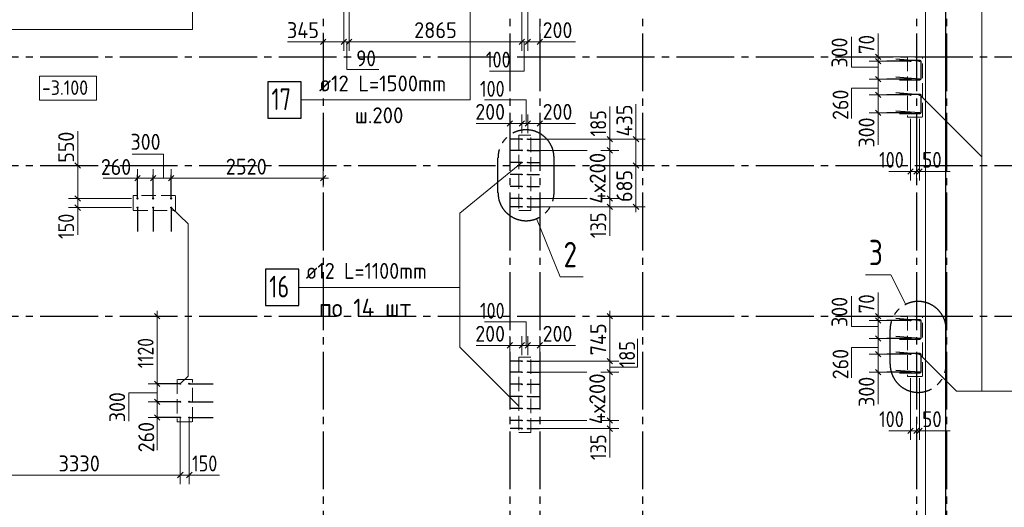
# Model space of a CAD drawing. Header units: millimetres. Extents: x 0 to 50400, y 0 to 35640.
# Tile 9 of 13: x 25179 to 41523, y 13693 to 21778. Entities that reach past the tile are written whole.
import ezdxf

# ---------------------------------------------------------------- set-up
doc = ezdxf.new("R2010")
doc.units = ezdxf.units.MM
doc.linetypes.add('______2', pattern=[324, 240, -84])
doc.linetypes.add('______5', pattern=[1320, 960, -120, 120, -120])
for name, color, linetype, lineweight in [('Standard', 7, 'Continuous', 25), ('Выпуски арматуры Г-обр.', 52, 'Continuous', 25), ('Выпуски арматуры П-обр. равн.', 52, 'Continuous', 25), ('ЖБ Пилон', 7, 'Continuous', 35), ('ЖБ Плита Фундамента верхний уровень', 7, 'Continuous', 35), ('ЖБ Стена верхний уровень', 7, 'Continuous', 35), ('Общий01', 7, 'Continuous', 13), ('Позиционная метка номер позиции', 7, 'Continuous', 13), ('Размерная линия_ общее', 7, 'Continuous', 13)]:
    doc.layers.add(name, color=color, linetype=linetype, lineweight=lineweight)
doc.layers.add('Оси', color=7, linetype='______5', lineweight=13, true_color=0x656565)
doc.styles.add('ISOCPEUR', font='txt')

msp = doc.modelspace()

# ---------------------------------------------------------------- linework, layer by layer
at = {"layer": 'Standard', "color": 7, "linetype": '______5', "lineweight": -3, "transparency": 33554687}
for p, q in [((33118, 18910), (33118, 19487)), ((34049, 18910), (34049, 19487)), ((39627, 16064), (39627, 16641)), ((40558, 16064), (40558, 16641))]:
    msp.add_line(p, q, dxfattribs=at)
at = {"layer": 'Standard', "color": 254, "linetype": 'Continuous', "lineweight": -3, "true_color": 0xc4c4ff, "transparency": 33554687}
msp.add_lwpolyline([(7826, 10212), (40555, 10212), (40555, 33117), (7826, 33117), (7826, 10212)], dxfattribs=at)
at = {"layer": 'Standard', "color": 7, "linetype": 'Continuous', "lineweight": 13, "transparency": 33554687}
for points in [[(34532, 17517), (34148, 17517), (33758, 18479)], [(39886, 17057), (39642, 17550), (39218, 17550)]]:
    msp.add_lwpolyline(points, dxfattribs=at)
at = {"layer": 'Standard', "color": 7, "linetype": '______5', "lineweight": -3, "transparency": 33554687}
for centre, start, end in [((33584, 19487), 0, 180), ((33584, 18910), 180, 0), ((40093, 16641), 0, 180), ((40093, 16064), 180, 0)]:
    msp.add_arc(centre, 465, start, end, dxfattribs=at)
at = {"layer": 'Выпуски арматуры Г-обр.', "color": 253, "linetype": 'Continuous', "lineweight": 25, "true_color": 0xa0a0a0, "transparency": 33554687}
for p, q in [((39965, 21092), (39571, 21092)), ((40115, 21092), (39722, 21123)), ((39965, 20792), (39571, 20792)), ((40115, 20792), (39722, 20823)), ((39965, 20532), (39571, 20532)), ((40115, 20532), (39722, 20563)), ((39965, 20232), (39571, 20232)), ((40115, 20232), (39722, 20263)), ((33515, 19797), (33320, 19797)), ((33615, 19797), (33810, 19797)), ((33515, 19612), (33320, 19612)), ((33615, 19612), (33810, 19612)), ((33515, 19412), (33320, 19412)), ((33615, 19412), (33810, 19412)), ((27135, 18812), (27135, 19206)), ((27395, 18812), (27395, 19206)), ((27695, 18812), (27695, 19206)), ((33515, 19212), (33320, 19212)), ((33615, 19212), (33810, 19212)), ((33515, 19012), (33320, 19012)), ((33615, 19012), (33810, 19012)), ((33515, 18812), (33320, 18812)), ((33615, 18812), (33810, 18812)), ((27135, 18662), (27135, 18268)), ((27395, 18662), (27395, 18268)), ((27695, 18662), (27695, 18268)), ((33515, 18677), (33320, 18677)), ((33615, 18677), (33810, 18677)), ((39965, 16792), (39571, 16792)), ((40115, 16792), (39722, 16823)), ((40115, 16492), (39722, 16523)), ((39965, 16492), (39571, 16492)), ((39965, 16232), (39571, 16232)), ((40115, 16232), (39722, 16263)), ((33515, 16117), (33320, 16117)), ((33615, 16117), (33810, 16117)), ((33515, 15932), (33320, 15932)), ((33615, 15932), (33810, 15932)), ((39965, 15932), (39571, 15932)), ((40115, 15932), (39722, 15963)), ((27845, 15742), (27451, 15742)), ((27995, 15742), (28389, 15742)), ((33515, 15732), (33320, 15732)), ((33615, 15732), (33810, 15732)), ((33515, 15532), (33320, 15532)), ((33615, 15532), (33810, 15532)), ((27845, 15442), (27451, 15442)), ((27995, 15442), (28389, 15442)), ((33515, 15332), (33320, 15332)), ((33615, 15332), (33810, 15332)), ((27845, 15182), (27451, 15182)), ((27995, 15182), (28389, 15182)), ((33515, 15132), (33320, 15132)), ((33615, 15132), (33810, 15132)), ((33515, 14997), (33320, 14997)), ((33615, 14997), (33810, 14997))]:
    msp.add_line(p, q, dxfattribs=at)
at = {"layer": 'Выпуски арматуры Г-обр.', "color": 7, "linetype": 'Continuous', "lineweight": 25, "transparency": 33554687}
for points in [[(29299, 20148), (29851, 20148), (29851, 20748), (29299, 20748), (29299, 20148)], [(29261, 17040), (29813, 17040), (29813, 17640), (29261, 17640), (29261, 17040)]]:
    msp.add_lwpolyline(points, dxfattribs=at)
for centre, radius in [((39965, 21092), 8), ((40115, 21092), 8), ((39965, 20792), 8), ((40115, 20792), 8), ((39965, 20532), 8), ((40115, 20532), 8), ((39965, 20232), 8), ((40115, 20232), 8), ((33515, 19797), 6), ((33615, 19797), 6), ((33515, 19612), 6), ((33615, 19612), 6), ((33515, 19412), 6), ((33615, 19412), 6), ((33515, 19212), 6), ((33615, 19212), 6), ((33515, 19012), 6), ((33615, 19012), 6), ((27135, 18812), 8), ((27395, 18812), 8), ((27695, 18812), 8), ((33515, 18812), 6), ((33615, 18812), 6), ((27135, 18662), 8), ((27395, 18662), 8), ((27695, 18662), 8), ((33515, 18677), 6), ((33615, 18677), 6), ((39965, 16792), 8), ((40115, 16792), 8), ((39965, 16492), 8), ((40115, 16492), 8), ((39965, 16232), 8), ((40115, 16232), 8), ((33515, 16117), 6), ((33615, 16117), 6), ((33515, 15932), 6), ((33615, 15932), 6), ((39965, 15932), 8), ((40115, 15932), 8), ((27845, 15742), 8), ((27995, 15742), 8), ((33515, 15732), 6), ((33615, 15732), 6), ((33515, 15532), 6), ((33615, 15532), 6), ((27845, 15442), 8), ((27995, 15442), 8), ((33515, 15332), 6), ((33615, 15332), 6), ((27845, 15182), 8), ((27995, 15182), 8), ((33515, 15132), 6), ((33615, 15132), 6), ((33515, 14997), 6), ((33615, 14997), 6)]:
    msp.add_circle(centre, radius, dxfattribs=at)
at = {"layer": 'Выпуски арматуры П-обр. равн.', "color": 253, "linetype": 'Continuous', "lineweight": 25, "true_color": 0xa0a0a0, "transparency": 33554687}
for points in [[(39786, 21106), (40117, 21106), (40121, 21106), (40124, 21105), (40128, 21103), (40130, 21101), (40133, 21098), (40134, 21095), (40136, 21091), (40136, 21088), (40136, 20797), (40136, 20794), (40134, 20790), (40133, 20787), (40130, 20784), (40128, 20782), (40124, 20780), (40121, 20779), (40117, 20778), (39786, 20778)], [(39786, 20546), (40117, 20546), (40121, 20546), (40124, 20545), (40128, 20543), (40130, 20541), (40133, 20538), (40134, 20535), (40136, 20531), (40136, 20528), (40136, 20237), (40136, 20234), (40134, 20230), (40133, 20227), (40130, 20224), (40128, 20222), (40124, 20220), (40121, 20219), (40117, 20218), (39786, 20218)], [(39786, 16806), (40117, 16806), (40121, 16806), (40124, 16805), (40128, 16803), (40130, 16801), (40133, 16798), (40134, 16795), (40136, 16791), (40136, 16788), (40136, 16497), (40136, 16494), (40134, 16490), (40133, 16487), (40130, 16484), (40128, 16482), (40124, 16480), (40121, 16479), (40117, 16478), (39786, 16478)], [(39786, 16246), (40117, 16246), (40121, 16246), (40124, 16245), (40128, 16243), (40130, 16241), (40133, 16238), (40134, 16235), (40136, 16231), (40136, 16228), (40136, 15937), (40136, 15934), (40134, 15930), (40133, 15927), (40130, 15924), (40128, 15922), (40124, 15920), (40121, 15919), (40117, 15918), (39786, 15918)]]:
    msp.add_lwpolyline(points, dxfattribs=at)
at = {"layer": 'ЖБ Пилон', "color": 250, "linetype": '______2', "lineweight": 13, "true_color": 0x3b3b3b, "transparency": 33554687}
for p, q in [((40165, 21162), (39915, 21162)), ((39915, 21162), (39915, 20162)), ((40165, 20162), (40165, 21162)), ((39915, 20162), (40165, 20162)), ((27765, 18862), (27065, 18862)), ((27065, 18862), (27065, 18612)), ((27765, 18612), (27765, 18862)), ((27065, 18612), (27765, 18612)), ((40165, 16862), (39915, 16862)), ((39915, 16862), (39915, 15862)), ((40165, 15862), (40165, 16862)), ((39915, 15862), (40165, 15862)), ((28045, 15812), (27795, 15812)), ((27795, 15812), (27795, 15112)), ((28045, 15112), (28045, 15812)), ((27795, 15112), (28045, 15112))]:
    msp.add_line(p, q, dxfattribs=at)
at = {"layer": 'ЖБ Плита Фундамента верхний уровень', "color": 8, "linetype": 'Continuous', "lineweight": 18, "transparency": 33554687}
msp.add_line((40215, 10012), (40215, 32912), dxfattribs=at)
at = {"layer": 'ЖБ Стена верхний уровень', "color": 250, "linetype": '______2', "lineweight": 13, "true_color": 0x3b3b3b, "transparency": 33554687}
for p, q in [((33665, 19862), (33465, 19862)), ((33465, 19862), (33465, 18612)), ((33665, 18612), (33665, 19862)), ((33465, 18612), (33665, 18612)), ((33665, 16182), (33465, 16182)), ((33465, 16182), (33465, 14932)), ((33665, 14932), (33665, 16182)), ((33465, 14932), (33665, 14932))]:
    msp.add_line(p, q, dxfattribs=at)
at = {"layer": 'Общий01', "color": 7, "linetype": 'Continuous', "lineweight": 18, "transparency": 33554687}
msp.add_lwpolyline([(25508, 20443), (26452, 20443), (26452, 20843), (25508, 20843), (25508, 20443)], dxfattribs=at)
at = {"layer": 'Оси', "color": 8, "linetype": '______5', "lineweight": -3, "transparency": 33554687}
for p, q in [((30215, 33432), (30215, 8317)), ((33315, 33432), (33315, 8317)), ((33815, 33432), (33815, 8317)), ((35515, 33432), (35515, 8317)), ((40065, 33432), (40065, 8317)), ((40565, 33432), (40565, 8317)), ((8359, 21162), (42964, 21162)), ((8359, 19362), (42964, 19362)), ((8359, 16862), (42964, 16862))]:
    msp.add_line(p, q, dxfattribs=at)
at = {"layer": 'Позиционная метка номер позиции', "color": 7, "linetype": 'Continuous', "lineweight": 13, "transparency": 33554687}
for p, q in [((26157, 21618), (19289, 21618)), ((30215, 21413), (29625, 21413)), ((30610, 21413), (30610, 20953)), ((33555, 21413), (33555, 20924)), ((33815, 21413), (34405, 21413)), ((38989, 20992), (38989, 21492)), ((39429, 21162), (39429, 21552)), ((30610, 20953), (31140, 20953)), ((33555, 20924), (32976, 20924)), ((39429, 20992), (38989, 20992)), ((39429, 20642), (38989, 20642)), ((38989, 20142), (38989, 20642)), ((33585, 20448), (32895, 20448)), ((33585, 20058), (33585, 20448)), ((34975, 19797), (34975, 20337)), ((35409, 19797), (35409, 20377)), ((39429, 20232), (39429, 19702)), ((33315, 20058), (32755, 20058)), ((33815, 20058), (34405, 20058)), ((26142, 19362), (26142, 19932)), ((27135, 19149), (26565, 19149)), ((27695, 19149), (28315, 19149)), ((39965, 19262), (39605, 19262)), ((40115, 19262), (40625, 19262)), ((26142, 18662), (26142, 18212)), ((34975, 18677), (34975, 18197)), ((38989, 16692), (38989, 17192)), ((39429, 16862), (39429, 17252)), ((33585, 16768), (32895, 16768)), ((33585, 16378), (33585, 16768)), ((39429, 16692), (38989, 16692)), ((33315, 16378), (32755, 16378)), ((33815, 16378), (34405, 16378)), ((35435, 16017), (35435, 16487)), ((27461, 15742), (27461, 16312)), ((39429, 16342), (38989, 16342)), ((38989, 15842), (38989, 16342)), ((34975, 16017), (35435, 16017)), ((39429, 15932), (39429, 15402)), ((27461, 15182), (27461, 14642)), ((34975, 14997), (34975, 14517)), ((39965, 14962), (39605, 14962)), ((40115, 14962), (40625, 14962)), ((28495, 14228), (28047, 14228))]:
    msp.add_line(p, q, dxfattribs=at)
for points in [[(40123, 24782), (41150, 23755), (41150, 19505)], [(27715, 23632), (28047, 23300), (28047, 21618), (26157, 21618)], [(32753, 22287), (32654, 22188), (32654, 20448), (29844, 20448)], [(40123, 20532), (41150, 19505), (41150, 15619)], [(27567, 19149), (27567, 19549), (27046, 19549)], [(29813, 17340), (32483, 17340), (32483, 18570), (33515, 19412)], [(27973, 17340), (27973, 18393), (27695, 18662)], [(27845, 15742), (27973, 15870), (27973, 17340)], [(32483, 17340), (32483, 16350), (33465, 15368)], [(46150, 15619), (40729, 15619), (40115, 16232)], [(27461, 15593), (26991, 15593), (26991, 15123)]]:
    msp.add_lwpolyline(points, dxfattribs=at)
at = {"layer": 'Размерная линия_ общее', "color": 7, "linetype": 'Continuous', "lineweight": 13, "transparency": 33554687}
for p, q in [((30215, 21413), (30125, 21413)), ((30215, 21413), (30215, 21563)), ((30215, 21413), (30215, 21263)), ((30215, 21413), (30560, 21413)), ((30560, 21413), (30560, 21563)), ((30560, 21413), (30560, 21263)), ((30560, 21413), (30650, 21413)), ((30650, 21413), (30650, 21563)), ((30650, 21413), (30650, 21263)), ((30650, 21413), (33515, 21413)), ((33515, 21413), (33515, 21563)), ((33515, 21413), (33515, 21263)), ((33515, 21413), (33615, 21413)), ((33615, 21413), (33615, 21563)), ((33615, 21413), (33615, 21263)), ((33615, 21413), (33815, 21413)), ((33815, 21413), (33815, 21563)), ((33815, 21413), (33815, 21263)), ((33815, 21413), (33905, 21413)), ((39429, 21162), (39429, 21252)), ((39429, 21162), (39279, 21162)), ((39429, 21092), (39279, 21092)), ((39429, 21162), (39579, 21162)), ((39429, 21162), (39815, 21162)), ((39429, 21092), (39429, 21162)), ((39429, 21092), (39579, 21092)), ((39429, 21092), (39865, 21092)), ((39429, 20792), (39429, 21092)), ((39429, 20792), (39279, 20792)), ((39429, 20792), (39579, 20792)), ((39429, 20792), (39865, 20792)), ((39429, 20532), (39429, 20792)), ((39429, 20532), (39279, 20532)), ((39429, 20532), (39579, 20532)), ((39429, 20532), (39865, 20532)), ((39429, 20232), (39429, 20532)), ((33315, 20058), (33315, 20208)), ((33515, 20058), (33515, 20208)), ((33615, 20058), (33615, 20208)), ((33815, 20058), (33815, 20208)), ((39429, 20232), (39279, 20232)), ((39429, 20232), (39579, 20232)), ((39429, 20232), (39429, 20142)), ((33315, 20058), (33225, 20058)), ((33315, 20058), (33315, 19908)), ((33315, 20058), (33315, 20058)), ((33315, 20058), (33515, 20058)), ((33515, 20058), (33515, 19908)), ((33515, 20058), (33515, 19897)), ((33515, 20058), (33615, 20058)), ((33615, 20058), (33615, 19908)), ((33615, 20058), (33615, 19897)), ((33615, 20058), (33815, 20058)), ((33815, 20058), (33815, 19908)), ((33815, 20058), (33815, 20035)), ((33815, 20058), (33905, 20058)), ((34975, 19797), (34825, 19797)), ((34975, 19797), (34975, 19887)), ((34975, 19797), (35125, 19797)), ((34975, 19612), (34975, 19797)), ((35409, 19797), (35259, 19797)), ((35409, 19797), (35409, 19887)), ((35409, 19797), (35559, 19797)), ((35409, 19362), (35409, 19797)), ((26142, 19362), (26142, 19452)), ((34600, 19612), (33715, 19612)), ((34975, 19612), (34825, 19612)), ((34975, 19612), (35125, 19612)), ((34975, 18812), (34975, 19612)), ((26142, 19362), (25992, 19362)), ((26142, 19362), (26292, 19362)), ((26142, 19362), (26142, 19362)), ((26142, 18812), (26142, 19362)), ((27135, 19149), (27135, 19299)), ((27395, 19149), (27395, 19299)), ((27695, 19149), (27695, 19299)), ((30215, 19149), (30215, 19299)), ((35409, 19362), (35259, 19362)), ((35409, 19362), (35559, 19362)), ((35409, 18677), (35409, 19362)), ((39965, 19262), (39965, 19412)), ((40065, 19262), (40065, 19412)), ((40115, 19262), (40115, 19412)), ((27135, 19149), (27045, 19149)), ((27135, 19149), (27135, 18999)), ((27135, 19149), (27135, 18912)), ((27135, 19149), (27395, 19149)), ((27395, 19149), (27395, 18999)), ((27395, 19149), (27395, 18912)), ((27395, 19149), (27695, 19149)), ((27695, 19149), (27695, 18999)), ((27695, 19149), (27695, 18912)), ((27695, 19149), (30215, 19149)), ((30215, 19149), (30215, 18999)), ((30215, 19149), (30215, 19149)), ((30215, 19149), (30305, 19149)), ((39965, 19262), (39875, 19262)), ((39965, 19262), (39965, 19112)), ((39965, 19262), (40065, 19262)), ((40065, 19262), (40065, 19112)), ((40065, 19262), (40065, 19262)), ((40065, 19262), (40115, 19262)), ((40115, 19262), (40115, 19112)), ((40115, 19262), (40205, 19262)), ((26142, 18812), (25992, 18812)), ((26142, 18812), (26292, 18812)), ((26142, 18812), (27035, 18812)), ((26142, 18662), (26142, 18812)), ((34600, 18812), (33715, 18812)), ((34975, 18812), (34825, 18812)), ((34975, 18812), (35125, 18812)), ((34975, 18677), (34975, 18812)), ((26142, 18662), (25992, 18662)), ((26142, 18662), (26292, 18662)), ((26142, 18662), (26142, 18572)), ((34975, 18677), (34825, 18677)), ((34975, 18677), (35125, 18677)), ((34975, 18677), (34975, 18587)), ((35409, 18677), (35075, 18677)), ((35409, 18677), (35259, 18677)), ((35409, 18677), (35559, 18677)), ((35409, 18677), (35409, 18587)), ((27461, 16862), (27311, 16862)), ((27461, 16862), (27461, 16952)), ((27461, 16862), (27611, 16862)), ((27461, 16862), (27461, 16862)), ((27461, 15742), (27461, 16862)), ((34975, 16862), (34825, 16862)), ((34975, 16862), (34975, 16952)), ((34975, 16862), (35125, 16862)), ((34975, 16862), (34975, 16862)), ((34975, 16117), (34975, 16862)), ((39429, 16862), (39279, 16862)), ((39429, 16862), (39429, 16952)), ((39429, 16862), (39579, 16862)), ((39429, 16862), (39815, 16862)), ((39429, 16792), (39429, 16862)), ((39429, 16792), (39279, 16792)), ((39429, 16792), (39579, 16792)), ((39429, 16792), (39865, 16792)), ((39429, 16492), (39429, 16792)), ((33315, 16378), (33315, 16528)), ((33515, 16378), (33515, 16528)), ((33615, 16378), (33615, 16528)), ((33815, 16378), (33815, 16528)), ((33315, 16378), (33225, 16378)), ((33315, 16378), (33315, 16228)), ((33315, 16378), (33315, 16378)), ((33315, 16378), (33515, 16378)), ((33515, 16378), (33515, 16228)), ((33515, 16378), (33515, 16217)), ((33515, 16378), (33615, 16378)), ((33615, 16378), (33615, 16228)), ((33615, 16378), (33615, 16217)), ((33615, 16378), (33815, 16378)), ((33815, 16378), (33815, 16228)), ((33815, 16378), (33815, 16355)), ((33815, 16378), (33905, 16378)), ((39429, 16492), (39279, 16492)), ((39429, 16492), (39579, 16492)), ((39429, 16492), (39865, 16492)), ((39429, 16232), (39429, 16492)), ((39429, 16232), (39279, 16232)), ((39429, 16232), (39579, 16232)), ((39429, 16232), (39865, 16232)), ((39429, 15932), (39429, 16232)), ((34975, 16117), (34825, 16117)), ((34975, 16117), (35125, 16117)), ((34975, 15932), (34975, 16117)), ((34596, 15932), (33715, 15932)), ((34975, 15932), (34825, 15932)), ((34975, 15932), (35125, 15932)), ((34975, 15132), (34975, 15932)), ((39429, 15932), (39279, 15932)), ((39429, 15932), (39579, 15932)), ((39429, 15932), (39429, 15842)), ((27461, 15742), (27311, 15742)), ((27461, 15742), (27611, 15742)), ((27461, 15742), (27745, 15742)), ((27461, 15442), (27461, 15742)), ((27461, 15442), (27311, 15442)), ((27461, 15442), (27611, 15442)), ((27461, 15442), (27745, 15442)), ((27461, 15182), (27461, 15442)), ((27461, 15182), (27311, 15182)), ((27461, 15182), (27611, 15182)), ((27461, 15182), (27745, 15182)), ((27461, 15182), (27461, 15092)), ((34596, 15132), (33715, 15132)), ((34975, 15132), (34825, 15132)), ((34975, 15132), (35125, 15132)), ((34975, 14997), (34975, 15132)), ((39965, 14962), (39965, 15112)), ((40065, 14962), (40065, 15112)), ((40115, 14962), (40115, 15112)), ((34975, 14997), (34825, 14997)), ((34975, 14997), (35125, 14997)), ((34975, 14997), (34975, 14907)), ((39965, 14962), (39875, 14962)), ((39965, 14962), (39965, 14812)), ((39965, 14962), (40065, 14962)), ((40065, 14962), (40065, 14812)), ((40065, 14962), (40065, 14962)), ((40065, 14962), (40115, 14962)), ((40115, 14962), (40115, 14812)), ((40115, 14962), (40205, 14962)), ((24515, 14228), (27845, 14228)), ((27845, 14228), (27845, 14378)), ((27845, 14228), (27845, 14078)), ((27845, 14228), (27995, 14228)), ((27995, 14228), (27995, 14378)), ((27995, 14228), (27995, 14078)), ((27995, 14228), (28085, 14228))]:
    msp.add_line(p, q, dxfattribs=at)
at = {"layer": 'Размерная линия_ общее', "color": 7, "linetype": 'Continuous', "lineweight": 25, "transparency": 33554687}
for p, q in [((30170, 21368), (30260, 21458)), ((30515, 21368), (30605, 21458)), ((30605, 21368), (30695, 21458)), ((33470, 21368), (33560, 21458)), ((33570, 21368), (33660, 21458)), ((33770, 21368), (33860, 21458)), ((39474, 21117), (39384, 21207)), ((39474, 21047), (39384, 21137)), ((39474, 20747), (39384, 20837)), ((39474, 20487), (39384, 20577)), ((39474, 20187), (39384, 20277)), ((33270, 20013), (33360, 20103)), ((33470, 20013), (33560, 20103)), ((33570, 20013), (33660, 20103)), ((33770, 20013), (33860, 20103)), ((35020, 19752), (34930, 19842)), ((35454, 19752), (35364, 19842)), ((35020, 19567), (34930, 19657)), ((26187, 19317), (26097, 19407)), ((35454, 19317), (35364, 19407)), ((39920, 19217), (40010, 19307)), ((40020, 19217), (40110, 19307)), ((40070, 19217), (40160, 19307)), ((27090, 19104), (27180, 19194)), ((27350, 19104), (27440, 19194)), ((27650, 19104), (27740, 19194)), ((30170, 19104), (30260, 19194)), ((26187, 18767), (26097, 18857)), ((35020, 18767), (34930, 18857)), ((26187, 18617), (26097, 18707)), ((35020, 18632), (34930, 18722)), ((35454, 18632), (35364, 18722)), ((27506, 16817), (27416, 16907)), ((35020, 16817), (34930, 16907)), ((39474, 16817), (39384, 16907)), ((39474, 16747), (39384, 16837)), ((39474, 16447), (39384, 16537)), ((33270, 16333), (33360, 16423)), ((33470, 16333), (33560, 16423)), ((33570, 16333), (33660, 16423)), ((33770, 16333), (33860, 16423)), ((39474, 16187), (39384, 16277)), ((35020, 16072), (34930, 16162)), ((35020, 15887), (34930, 15977)), ((39474, 15887), (39384, 15977)), ((27506, 15697), (27416, 15787)), ((27506, 15397), (27416, 15487)), ((27506, 15137), (27416, 15227)), ((35020, 15087), (34930, 15177)), ((35020, 14952), (34930, 15042)), ((39920, 14917), (40010, 15007)), ((40020, 14917), (40110, 15007)), ((40070, 14917), (40160, 15007)), ((27800, 14183), (27890, 14273)), ((27950, 14183), (28040, 14273))]:
    msp.add_line(p, q, dxfattribs=at)
at = {"layer": 'Размерная линия_ общее', "color": 7, "linetype": 'Continuous', "lineweight": 13, "transparency": 33554687}
for points in [[(33515, 21413), (33515, 21434), (33515, 21434), (33515, 22112)], [(33615, 21413), (33615, 21434), (33615, 21434), (33615, 22112)], [(30560, 21413), (30560, 21434), (30560, 21434), (30560, 21434), (30560, 21434), (30560, 22012)], [(30650, 21413), (30650, 21434), (30650, 21434), (30650, 21434), (30650, 21434), (30650, 22012)], [(33815, 21413), (33815, 21434), (33815, 21434), (33815, 21752)], [(30215, 21413), (30215, 21434), (30215, 21434), (30215, 21434), (30215, 21434), (30215, 21454)], [(39429, 20232), (39829, 20232), (39829, 20232), (39865, 20232)], [(39965, 19262), (39965, 19282), (39965, 19282), (39965, 20115), (39965, 20115), (39965, 20132)], [(40115, 19262), (40115, 19282), (40115, 19282), (40115, 20132)], [(34975, 19797), (34955, 19797), (34955, 19797), (33715, 19797)], [(35409, 19797), (35389, 19797), (35389, 19797), (35075, 19797)], [(34975, 19612), (34955, 19612), (34955, 19612), (34943, 19612)], [(35409, 19362), (35389, 19362), (35389, 19362), (35246, 19362)], [(34975, 18812), (34955, 18812), (34955, 18812), (34943, 18812)], [(26142, 18662), (26897, 18662), (26897, 18662), (27035, 18662)], [(34975, 18677), (34955, 18677), (34955, 18677), (34943, 18677), (34943, 18677), (33715, 18677)], [(34975, 16117), (34955, 16117), (34955, 16117), (33715, 16117)], [(34975, 15932), (34955, 15932), (34955, 15932), (34939, 15932)], [(39429, 15932), (39740, 15932), (39740, 15932), (39865, 15932)], [(39965, 14962), (39965, 14982), (39965, 14982), (39965, 15832)], [(40115, 14962), (40115, 14982), (40115, 14982), (40115, 15832)], [(27845, 14228), (27845, 14249), (27845, 14249), (27845, 15182)], [(27995, 14228), (27995, 14249), (27995, 14249), (27995, 15182)], [(34975, 15132), (34955, 15132), (34955, 15132), (34939, 15132)], [(34975, 14997), (34955, 14997), (34955, 14997), (34940, 14997), (34940, 14997), (33715, 14997)]]:
    msp.add_lwpolyline(points, dxfattribs=at)

# ---------------------------------------------------------------- texts
at = {"layer": 'Standard', "color": 7, "linetype": 'Continuous', "lineweight": 35, "transparency": 33554687, "char_height": 420, "attachment_point": 7, "style": 'ISOCPEUR'}
for s, insert, width in [('\\W0.78;2', (34206, 17674), 456.97), ('\\W0.78;3', (39276, 17707), 456.98)]:
    msp.add_mtext(s, dxfattribs=dict(at, insert=insert, width=width))
at = {"layer": 'Выпуски арматуры Г-обр.', "color": 7, "linetype": 'Continuous', "lineweight": 13, "transparency": 33554687, "attachment_point": 7, "style": 'ISOCPEUR'}
for s, insert, char_height, width in [('\\W0.94;ø12 L=1500mm ', (30149, 20589), 264, 2525.26), ('\\W0.75;17', (29359, 20280), 360, 566.73), ('\\W0.95;ш.200 ', (30742, 20061), 264, 1154.55), ('\\W0.92;ø12 L=1100mm ', (29927, 17481), 264, 2469.9), ('\\W0.75;16', (29321, 17172), 360, 566.75)]:
    msp.add_mtext(s, dxfattribs=dict(at, insert=insert, char_height=char_height, width=width))
at = {"layer": 'Общий01', "color": 7, "linetype": 'Continuous', "lineweight": 18, "transparency": 33554687, "insert": (25548, 20531), "char_height": 240, "width": 971.29, "attachment_point": 7, "style": 'ISOCPEUR'}
msp.add_mtext('\\W0.90;-3.100', dxfattribs=at)
at = {"layer": 'Общий01', "color": 7, "linetype": 'Continuous', "lineweight": 25, "transparency": 33554687, "insert": (30145, 16852), "char_height": 300, "width": 1849.69, "attachment_point": 7, "style": 'ISOCPEUR'}
msp.add_mtext('\\W0.93;по 14 шт', dxfattribs=at)
at = {"layer": 'Размерная линия_ общее', "color": 7, "linetype": 'Continuous', "lineweight": 25, "transparency": 33554687, "char_height": 264, "attachment_point": 7, "style": 'ISOCPEUR'}
for s, insert, width in [('\\W0.92;345', (29616, 21473), 701.33), ('\\W0.93;2865', (31726, 21473), 861.72), ('\\W0.91;200', (33860, 21473), 674.38), ('\\W0.87;90', (30765, 21005), 484.72), ('\\W0.83;100', (32918, 20984), 610.29), ('\\W0.83;100', (32819, 20500), 610.29), ('\\W0.91;200', (32742, 20118), 674.39), ('\\W0.91;200', (33860, 20118), 674.38), ('\\W0.91;300', (27019, 19621), 674.39), ('\\W0.91;260', (26527, 19204), 674.39), ('\\W0.93;2520', (28599, 19209), 861.71), ('\\W0.83;100', (39445, 19322), 610.28), ('\\W0.87;50', (40160, 19322), 484.72), ('\\W0.83;100', (32819, 16820), 610.29), ('\\W0.91;200', (32742, 16438), 674.39), ('\\W0.91;200', (33860, 16438), 674.38), ('\\W0.83;100', (39445, 15022), 610.28), ('\\W0.87;50', (40160, 15022), 484.72), ('\\W0.93;3330', (25824, 14288), 861.7), ('\\W0.83;150', (28040, 14288), 610.29)]:
    msp.add_mtext(s, dxfattribs=dict(at, insert=insert, width=width))
at = {"layer": 'Размерная линия_ общее', "color": 7, "linetype": 'Continuous', "lineweight": 25, "transparency": 33554687, "char_height": 264, "attachment_point": 7, "rotation": 90, "style": 'ISOCPEUR'}
for s, insert, width in [('\\W0.91;300', (38919, 20984), 674.38), ('\\W0.87;70', (39369, 21207), 484.72), ('\\W0.91;260', (38936, 20116), 674.38), ('\\W0.83;185', (34915, 19842), 610.28), ('\\W0.92;435', (35349, 19842), 701.33), ('\\W0.91;300', (39369, 19659), 674.38), ('\\W0.91;550', (26082, 19407), 674.39), ('\\W0.95;4х200', (34904, 18728), 1074.68), ('\\W0.91;685', (35349, 18756), 674.39), ('\\W0.83;135', (34915, 18157), 610.29), ('\\W0.83;150', (26082, 18142), 610.29), ('\\W0.91;300', (38919, 16684), 674.39), ('\\W0.87;70', (39369, 16907), 484.71), ('\\W0.92;745', (34915, 16213), 701.32), ('\\W0.80;1120', (27401, 15999), 738.85), ('\\W0.83;185', (35394, 16014), 610.28), ('\\W0.91;260', (38936, 15816), 674.39), ('\\W0.95;4х200', (34899, 15070), 1074.68), ('\\W0.91;300', (39369, 15359), 674.39), ('\\W0.91;300', (26930, 15104), 674.39), ('\\W0.91;260', (27412, 14605), 674.39), ('\\W0.83;135', (34915, 14477), 610.29)]:
    msp.add_mtext(s, dxfattribs=dict(at, insert=insert, width=width))

doc.saveas('drawing.dxf')
